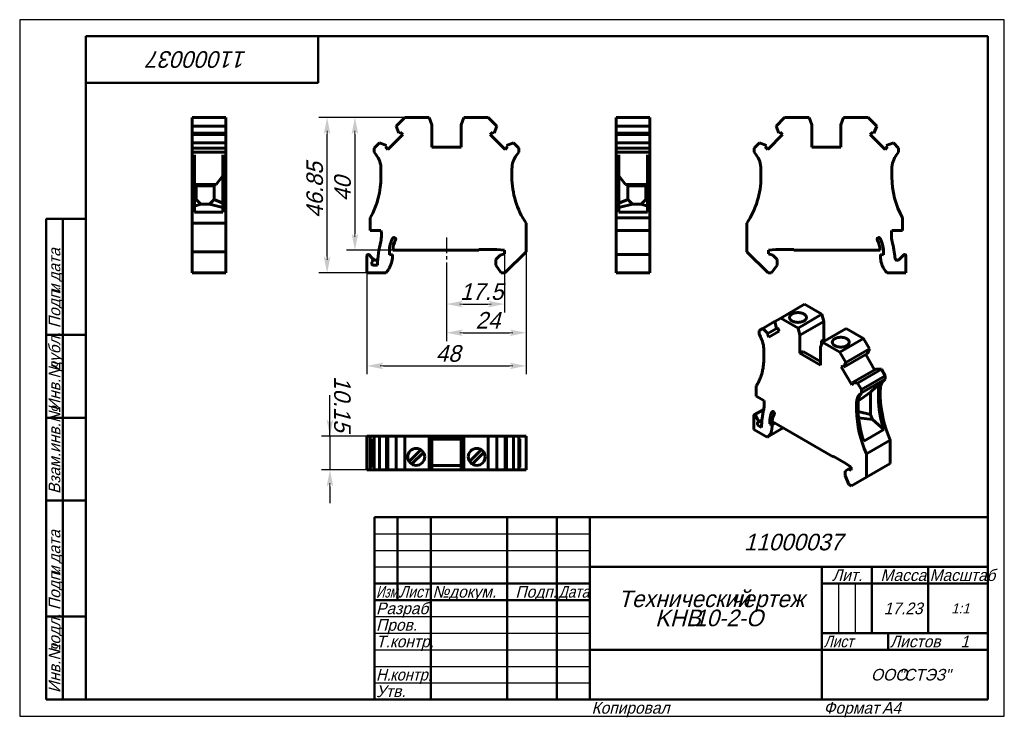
# Model space of a CAD drawing. Header units: millimetres. Extents: x 0 to 297, y 0 to 210.
import ezdxf

# ---------------------------------------------------------------- set-up
doc = ezdxf.new("R2010")
doc.units = ezdxf.units.MM
doc.linetypes.add('CENTER_per1_scale0.149016', pattern=[7.57, 4.73125, -0.94625, 0.94625, -0.94625])
doc.styles.add('TextStyle_1', font='T-FLEX Type A.TTF', dxfattribs={"oblique": 15, "height": 5})
doc.styles.add('TextStyle_2', font='T-FLEX Type A.TTF', dxfattribs={"oblique": 15, "height": 3.5})
doc.styles.add('TextStyle_3', font='T-FLEX Type A.TTF', dxfattribs={"width": 0.744064, "oblique": 15, "height": 3.5})
doc.styles.add('TextStyle_4', font='T-FLEX Type A.TTF', dxfattribs={"width": 0.883061, "oblique": 15, "height": 3.5})
doc.styles.add('TextStyle_5', font='T-FLEX Type A.TTF', dxfattribs={"width": 0.94413, "oblique": 15, "height": 3.5})
doc.styles.add('TextStyle_6', font='T-FLEX Type A.TTF', dxfattribs={"width": 0.98844, "oblique": 15, "height": 3.5})
doc.styles.add('TextStyle_7', font='T-FLEX Type A.TTF', dxfattribs={"oblique": 15, "height": 5})
doc.styles.add('TextStyle_8', font='T-FLEX Type A.TTF', dxfattribs={"oblique": 15, "height": 3})
doc.styles.add('TextStyle_9', font='T-FLEX Type A.TTF', dxfattribs={"oblique": 15, "height": 3.5})
doc.dimstyles.new('DIM_ST_1', dxfattribs={"dimtxt": 5, "dimasz": 5, "dimexe": 2.5, "dimexo": 0, "dimtad": 1, "dimrnd": 0.01, "dimdsep": 46, "dimtxsty": 'TextStyle_1', "dimblk": 'Arrow_3_C7_Status', "dimcen": 0.09, "dimclrd": 7, "dimclre": 7, "dimclrt": 7, "dimazin": 0, "dimtfac": 1, "dimtdec": 0, "dimtmove": 0, "dimatfit": 0, "dimldrblk": 'NONE', "dimfxl": 1, "dimtvp": 1, "dimtolj": 1, "dimarcsym": 0})
doc.dimstyles.new('DIM_ST_2', dxfattribs={"dimtxt": 5, "dimasz": 5, "dimexe": 2.5, "dimexo": 0, "dimtad": 1, "dimrnd": 0.01, "dimdsep": 46, "dimtxsty": 'TextStyle_1', "dimblk": 'Arrow_3_C7_Status', "dimcen": 0.09, "dimclrd": 7, "dimclre": 7, "dimclrt": 7, "dimazin": 0, "dimtfac": 1, "dimtdec": 0, "dimtmove": 0, "dimatfit": 0, "dimldrblk": 'NONE', "dimfxl": 1, "dimtvp": 1, "dimtolj": 1, "dimarcsym": 0})
doc.dimstyles.new('DIM_ST_3', dxfattribs={"dimtxt": 5, "dimasz": 5, "dimexe": 2.5, "dimexo": 0, "dimtad": 1, "dimrnd": 0.01, "dimdsep": 46, "dimtxsty": 'TextStyle_1', "dimblk": 'Arrow_3_C7_Status', "dimcen": 0.09, "dimclrd": 7, "dimclre": 7, "dimclrt": 7, "dimazin": 0, "dimtfac": 1, "dimtdec": 0, "dimtmove": 0, "dimatfit": 0, "dimldrblk": 'NONE', "dimfxl": 1, "dimtvp": 1, "dimtolj": 1, "dimarcsym": 0})

# ---------------------------------------------------------------- blocks, each defined once
blk = doc.blocks.new('Arrow_3_C7_Status')
at = {"color": 7, "linetype": 'Continuous', "lineweight": 0}
blk.add_line((-1, 0), (-0.8, 0), dxfattribs=at)
at = {"color": 7}
blk.add_solid([(-1, -0.2), (0, 0), (-0.8, 0), (-1, 0.2)], dxfattribs=at)
blk = doc.blocks.new('*D5')
at = {"color": 7, "lineweight": -2}
for p, q in [((116.13, 180.48), (90.23, 180.48)), ((92.73, 138.63), (92.73, 175.48)), ((104.73, 133.63), (90.23, 133.63))]:
    blk.add_line(p, q, dxfattribs=at)
at = {"layer": 'Defpoints', "color": 0}
for p in [(92.73, 180.48), (116.13, 180.48), (104.73, 133.63)]:
    blk.add_point(p, dxfattribs=at)
at = {"color": 7, "lineweight": -2, "xscale": 5, "yscale": 5, "zscale": 5}
for p, rotation in [((92.73, 180.48), 89.99999999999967), ((92.73, 133.63), 269.9999999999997)]:
    blk.add_blockref('Arrow_3_C7_Status', p, dxfattribs=dict(at, rotation=rotation))
blk = doc.blocks.new('_None')
blk = doc.blocks.new('*D6')
at = {"color": 7, "lineweight": -2}
for p, q in [((116.13, 180.48), (98.62, 180.48)), ((101.12, 175.48), (101.12, 145.48)), ((112.54, 140.48), (98.62, 140.48))]:
    blk.add_line(p, q, dxfattribs=at)
at = {"layer": 'Defpoints', "color": 0}
for p in [(116.13, 180.48), (101.12, 140.48), (112.54, 140.48)]:
    blk.add_point(p, dxfattribs=at)
at = {"color": 7, "lineweight": -2, "xscale": 5, "yscale": 5, "zscale": 5}
for p, rotation in [((101.12, 180.48), 90), ((101.12, 140.48), 270)]:
    blk.add_blockref('Arrow_3_C7_Status', p, dxfattribs=dict(at, rotation=rotation))
blk = doc.blocks.new('*D7')
at = {"color": 7, "lineweight": -2}
for p, q in [((128.73, 136.76), (128.73, 121.76)), ((146.23, 139.38), (146.23, 121.76)), ((133.73, 124.26), (141.23, 124.26))]:
    blk.add_line(p, q, dxfattribs=at)
at = {"layer": 'Defpoints', "color": 0}
for p in [(128.73, 136.76), (146.23, 139.38), (146.23, 124.26)]:
    blk.add_point(p, dxfattribs=at)
at = {"color": 7, "lineweight": -2, "xscale": 5, "yscale": 5, "zscale": 5, "rotation": 180}
blk.add_blockref('Arrow_3_C7_Status', (128.73, 124.26), dxfattribs=at)
at = {"color": 7, "lineweight": -2, "xscale": 5, "yscale": 5, "zscale": 5}
blk.add_blockref('Arrow_3_C7_Status', (146.23, 124.26), dxfattribs=at)
blk = doc.blocks.new('*D8')
at = {"color": 7, "lineweight": -2}
for p, q in [((152.73, 140.03), (152.73, 113.11)), ((128.73, 136.76), (128.73, 113.11)), ((133.73, 115.61), (147.73, 115.61))]:
    blk.add_line(p, q, dxfattribs=at)
at = {"layer": 'Defpoints', "color": 0}
for p in [(152.73, 140.03), (128.73, 136.76), (152.73, 115.61)]:
    blk.add_point(p, dxfattribs=at)
at = {"color": 7, "lineweight": -2, "xscale": 5, "yscale": 5, "zscale": 5, "rotation": 180}
blk.add_blockref('Arrow_3_C7_Status', (128.73, 115.61), dxfattribs=at)
at = {"color": 7, "lineweight": -2, "xscale": 5, "yscale": 5, "zscale": 5}
blk.add_blockref('Arrow_3_C7_Status', (152.73, 115.61), dxfattribs=at)
blk = doc.blocks.new('*D9')
at = {"color": 7, "lineweight": -2}
for p, q in [((152.73, 140.03), (152.73, 103.11)), ((104.73, 133.63), (104.73, 103.11)), ((109.73, 105.61), (147.73, 105.61))]:
    blk.add_line(p, q, dxfattribs=at)
at = {"layer": 'Defpoints', "color": 0}
for p in [(152.73, 140.03), (104.73, 133.63), (152.73, 105.61)]:
    blk.add_point(p, dxfattribs=at)
at = {"color": 7, "lineweight": -2, "xscale": 5, "yscale": 5, "zscale": 5}
for p, rotation in [((104.73, 105.61), 180), ((152.73, 105.61), 360)]:
    blk.add_blockref('Arrow_3_C7_Status', p, dxfattribs=dict(at, rotation=rotation))
blk = doc.blocks.new('*D10')
at = {"color": 7, "lineweight": -2}
for p, q in [((93.58, 84.42), (93.58, 96.81)), ((93.58, 89.42), (93.58, 94.42)), ((104.73, 84.42), (91.08, 84.42)), ((93.58, 84.42), (93.58, 74.27)), ((104.73, 74.27), (91.08, 74.27)), ((93.58, 69.27), (93.58, 64.27))]:
    blk.add_line(p, q, dxfattribs=at)
at = {"layer": 'Defpoints', "color": 0}
for p in [(104.73, 84.42), (93.58, 74.27), (104.73, 74.27)]:
    blk.add_point(p, dxfattribs=at)
at = {"color": 7, "lineweight": -2, "xscale": 5, "yscale": 5, "zscale": 5}
for p, rotation in [((93.58, 84.42), 270.0000000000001), ((93.58, 74.27), 90.00000000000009)]:
    blk.add_blockref('Arrow_3_C7_Status', p, dxfattribs=dict(at, rotation=rotation))
blk = doc.blocks.new('_FR1Страница_1')
at = {"color": 7, "linetype": 'Continuous', "lineweight": 25}
for p, q in [((0, 210), (0, 0)), ((297, 210), (0, 210)), ((297, 0), (297, 210)), ((107, 55), (172, 55)), ((107, 50), (172, 50)), ((107, 45), (172, 45)), ((247, 40), (247, 25)), ((252, 40), (252, 25)), ((107, 30), (172, 30)), ((107, 25), (172, 25)), ((107, 20), (172, 20)), ((242, 20), (292, 20)), ((262, 20), (262, 20)), ((107, 15), (172, 15)), ((107, 10), (172, 10)), ((0, 0), (297, 0))]:
    blk.add_line(p, q, dxfattribs=at)
at = {"color": 7, "linetype": 'Continuous', "lineweight": 50}
for p, q in [((20, 5), (20, 205)), ((20, 205), (292, 205)), ((90, 191), (90, 205)), ((292, 205), (292, 5)), ((20, 191), (90, 191)), ((8, 5), (8, 150)), ((8, 150), (20, 150)), ((13, 150), (13, 5)), ((8, 115), (20, 115)), ((8, 90), (20, 90)), ((20, 65), (8, 65)), ((107, 5), (107, 60)), ((107, 60), (292, 60)), ((114, 60), (114, 35)), ((124, 60), (124, 5)), ((147, 60), (147, 5)), ((162, 60), (162, 5)), ((172, 60), (172, 5)), ((172, 45), (292, 45)), ((242, 45), (242, 5)), ((257, 45), (257, 25)), ((274, 45), (274, 25)), ((107, 40), (172, 40)), ((242, 40), (292, 40)), ((107, 35), (172, 35)), ((8, 30), (20, 30)), ((242, 25), (292, 25)), ((262, 25), (262, 20)), ((172, 20), (292, 20)), ((20, 5), (8, 5)), ((292, 5), (20, 5))]:
    blk.add_line(p, q, dxfattribs=at)
at = {"color": 7, "oblique": 15}
for s, height, rotation, style, p in [('11000037', 5, 180, 'TextStyle_7', (68.52, 200.5)), ('дата', 3.5, 90, 'TextStyle_2', (12.25, 131.01)), ('Подп.', 3.5, 90, 'TextStyle_2', (12.25, 117)), ('и', 3.5, 90, 'TextStyle_2', (12.25, 127.51)), ('дубл.', 3.5, 90, 'TextStyle_2', (12.25, 104.01)), ('Инв.№', 3.5, 90, 'TextStyle_2', (12.25, 92)), ('Взам.инв.№', 3.5, 90, 'TextStyle_2', (12.25, 67)), ('дата', 3.5, 90, 'TextStyle_2', (12.25, 46.01)), ('Подп.', 3.5, 90, 'TextStyle_2', (12.25, 32)), ('и', 3.5, 90, 'TextStyle_2', (12.25, 42.51)), ('подл.', 3.5, 90, 'TextStyle_2', (12.25, 19.01)), ('Инв.№', 3.5, 90, 'TextStyle_2', (12.25, 7))]:
    blk.add_text(s, height=height, rotation=rotation, dxfattribs=dict(at, style=style)).set_placement(p)
for s, height, style, p in [('11000037', 5, 'TextStyle_7', (218.48, 50)), ('Лит.', 3.5, 'TextStyle_2', (245.03, 40.76)), ('Масса', 3.5, 'TextStyle_2', (259.65, 40.76)), ('№', 3.5, 'TextStyle_2', (124.5, 35.75)), ('Подп.', 3.5, 'TextStyle_2', (149.53, 35.75)), ('докум.', 3.5, 'TextStyle_2', (129.5, 35.75)), ('Технический', 5, 'TextStyle_7', (180.55, 32.88)), ('чертеж', 5, 'TextStyle_7', (214.51, 32.88)), ('Разраб.', 3.5, 'TextStyle_2', (107.5, 30.75)), ('17.23', 3.5, 'TextStyle_2', (260.65, 30.75)), ('1:1', 3, 'TextStyle_8', (280.99, 31)), ('KHB', 5, 'TextStyle_7', (191.68, 27.12)), ('10-2-О', 5, 'TextStyle_7', (203.47, 27.12)), ('Пров.', 3.5, 'TextStyle_2', (107.5, 25.75)), ('Т.контр.', 3.5, 'TextStyle_2', (107.5, 20.75)), ('Листов', 3.5, 'TextStyle_2', (262.5, 20.75)), ('1', 3.5, 'TextStyle_9', (283.78, 20.75)), ('ООО', 3.5, 'TextStyle_2', (256.78, 10.75)), ('"СТЭЗ"', 3.5, 'TextStyle_2', (265.03, 10.75)), ('Утв.', 3.5, 'TextStyle_2', (107.5, 5.75)), ('Копировал', 3.5, 'TextStyle_2', (172.5, 0.75)), ('Формат', 3.5, 'TextStyle_2', (242.5, 0.75)), ('A4', 3.5, 'TextStyle_2', (260.12, 0.75))]:
    blk.add_text(s, height=height, dxfattribs=dict(at, style=style)).set_placement(p)
for s, style, width, p in [('Масштаб', 'TextStyle_6', 0.98844, (274.5, 40.76)), ('Изм.', 'TextStyle_3', 0.744064, (107.5, 35.75)), ('Лист', 'TextStyle_4', 0.883061, (114.5, 35.75)), ('Дата', 'TextStyle_4', 0.883061, (162.5, 35.75)), ('Лист', 'TextStyle_4', 0.883061, (242.5, 20.75)), ('Н.', 'TextStyle_5', 0.94413, (107.5, 10.75)), ('контр.', 'TextStyle_5', 0.94413, (111.75, 10.75))]:
    blk.add_text(s, height=3.5, dxfattribs=dict(at, style=style, width=width)).set_placement(p)
blk = doc.blocks.new('Страница_1')
at = {"color": 7, "linetype": 'Continuous', "lineweight": 60}
for p, q in [((52.013, 177.902), (52.013, 180.476)), ((62.163, 180.476), (52.013, 180.476)), ((62.163, 177.902), (62.163, 180.476)), ((113.558, 177.902), (116.132, 180.476)), ((116.132, 180.476), (123.532, 180.476)), ((123.532, 180.476), (124.332, 178.278)), ((124.332, 178.278), (124.332, 171.576)), ((133.132, 178.278), (133.932, 180.476)), ((133.132, 171.576), (133.132, 178.278)), ((133.932, 180.476), (141.332, 180.476)), ((143.906, 177.902), (141.332, 180.476)), ((179.887, 180.476), (190.037, 180.476)), ((179.887, 180.476), (179.887, 177.902)), ((190.037, 177.902), (190.037, 180.476)), ((228.159, 177.902), (230.733, 180.476)), ((230.733, 180.476), (238.133, 180.476)), ((238.133, 180.476), (238.933, 178.278)), ((238.933, 178.278), (238.933, 171.576)), ((247.733, 178.278), (248.533, 180.476)), ((247.733, 171.576), (247.733, 178.278)), ((248.533, 180.476), (255.933, 180.476)), ((255.933, 180.476), (258.507, 177.902)), ((52.013, 177.902), (52.013, 175.759)), ((62.163, 177.902), (52.013, 177.902)), ((62.163, 175.759), (52.013, 175.759)), ((52.013, 175.757), (52.013, 175.376)), ((52.013, 175.376), (52.013, 172.87)), ((52.013, 175.376), (62.163, 175.376)), ((62.163, 175.759), (62.163, 177.902)), ((62.163, 175.376), (62.163, 175.757)), ((62.163, 172.87), (62.163, 175.376)), ((115.522, 175.376), (111.05, 170.903)), ((113.558, 177.902), (114.392, 175.759)), ((114.392, 175.759), (114.766, 176.132)), ((114.766, 176.132), (115.522, 175.376)), ((142.698, 176.132), (141.942, 175.376)), ((141.942, 175.376), (146.414, 170.903)), ((143.072, 175.759), (142.698, 176.132)), ((143.906, 177.902), (143.072, 175.759)), ((179.887, 177.902), (179.887, 175.759)), ((179.887, 177.902), (190.037, 177.902)), ((179.887, 175.759), (190.037, 175.759)), ((179.887, 175.757), (179.887, 175.376)), ((179.887, 175.376), (179.887, 172.87)), ((190.037, 175.376), (179.887, 175.376)), ((190.037, 177.902), (190.037, 175.759)), ((190.037, 175.757), (190.037, 175.376)), ((190.037, 175.376), (190.037, 172.87)), ((225.651, 170.903), (230.123, 175.376)), ((228.994, 175.759), (228.159, 177.902)), ((229.367, 176.132), (228.994, 175.759)), ((230.123, 175.376), (229.367, 176.132)), ((257.3, 176.132), (256.543, 175.376)), ((256.543, 175.376), (261.016, 170.903)), ((257.673, 175.759), (257.3, 176.132)), ((258.507, 177.902), (257.673, 175.759)), ((52.013, 172.868), (52.013, 171.276)), ((62.163, 172.868), (52.013, 172.868)), ((62.163, 171.276), (62.163, 172.868)), ((108.524, 172.868), (106.932, 171.276)), ((110.666, 172.033), (108.524, 172.868)), ((146.798, 172.033), (148.94, 172.868)), ((148.94, 172.868), (150.532, 171.276)), ((179.887, 172.868), (190.037, 172.868)), ((179.887, 172.868), (179.887, 171.276)), ((190.037, 172.868), (190.037, 171.276)), ((221.533, 171.276), (223.125, 172.868)), ((223.125, 172.868), (225.268, 172.033)), ((261.399, 172.033), (263.542, 172.868)), ((263.542, 172.868), (265.133, 171.276)), ((52.013, 171.276), (52.013, 170.052)), ((62.163, 171.276), (52.013, 171.276)), ((52.013, 170.052), (52.013, 169.265)), ((62.163, 170.052), (52.013, 170.052)), ((62.163, 170.052), (62.163, 171.276)), ((62.163, 169.265), (62.163, 170.052)), ((106.932, 171.276), (106.932, 170.052)), ((106.932, 170.052), (107.536, 169.265)), ((110.293, 171.66), (110.666, 172.033)), ((111.05, 170.903), (110.293, 171.66)), ((124.332, 171.576), (133.132, 171.576)), ((146.414, 170.903), (147.171, 171.66)), ((147.171, 171.66), (146.798, 172.033)), ((150.532, 170.052), (149.928, 169.265)), ((150.532, 171.276), (150.532, 170.052)), ((179.887, 171.276), (190.037, 171.276)), ((179.887, 171.276), (179.887, 170.052)), ((179.887, 170.052), (190.037, 170.052)), ((179.887, 169.265), (179.887, 170.052)), ((190.037, 171.276), (190.037, 170.052)), ((190.037, 170.052), (190.037, 169.265)), ((221.533, 170.052), (221.533, 171.276)), ((222.137, 169.265), (221.533, 170.052)), ((225.268, 172.033), (224.894, 171.66)), ((224.894, 171.66), (225.651, 170.903)), ((238.933, 171.576), (247.733, 171.576)), ((261.016, 170.903), (261.772, 171.66)), ((261.772, 171.66), (261.399, 172.033)), ((264.529, 169.265), (265.133, 170.052)), ((265.133, 171.276), (265.133, 170.052)), ((52.013, 169.265), (52.013, 165.004)), ((52.713, 169.265), (52.713, 165.004)), ((61.313, 169.265), (61.313, 165.004)), ((62.163, 169.265), (62.163, 165.004)), ((179.887, 169.265), (179.887, 165.004)), ((180.737, 169.265), (180.737, 165.004)), ((189.337, 165.004), (189.337, 169.265)), ((190.037, 165.004), (190.037, 169.265)), ((52.013, 162.576), (52.013, 165.004)), ((52.713, 165.004), (52.713, 162.576)), ((61.313, 162.576), (61.313, 165.004)), ((62.163, 162.576), (62.163, 165.004)), ((108.982, 162.576), (108.982, 165.004)), ((148.482, 162.576), (148.482, 165.004)), ((179.887, 165.004), (179.887, 162.576)), ((180.737, 162.576), (180.737, 165.004)), ((189.337, 165.004), (189.337, 162.576)), ((190.037, 162.576), (190.037, 165.004)), ((223.583, 162.576), (223.583, 165.004)), ((263.083, 165.004), (263.083, 162.576)), ((52.013, 162.576), (52.013, 148.632)), ((52.713, 162.576), (52.713, 151.976)), ((52.713, 160.602), (52.951, 160.292)), ((61.313, 162.948), (59.276, 160.292)), ((61.313, 162.576), (61.313, 151.976)), ((62.163, 162.576), (62.163, 148.632)), ((179.887, 162.576), (179.887, 150.25)), ((180.737, 162.948), (182.775, 160.292)), ((180.737, 162.576), (180.737, 151.976)), ((189.337, 160.602), (189.1, 160.292)), ((189.337, 162.576), (189.337, 151.976)), ((190.037, 162.576), (190.037, 150.25)), ((52.951, 160.292), (59.276, 160.292)), ((53.213, 160.279), (52.951, 160.292)), ((53.213, 160.279), (53.213, 155.776)), ((58.613, 160.258), (53.213, 160.258)), ((53.213, 159.876), (58.613, 159.876)), ((58.613, 160.258), (59.276, 160.292)), ((58.613, 159.876), (58.613, 160.258)), ((58.613, 159.876), (58.613, 155.776)), ((183.437, 160.258), (182.775, 160.292)), ((189.1, 160.292), (182.775, 160.292)), ((188.837, 160.258), (183.437, 160.258)), ((183.437, 160.258), (183.437, 159.876)), ((188.837, 159.876), (183.437, 159.876)), ((183.437, 159.876), (183.437, 155.776)), ((188.837, 160.279), (189.1, 160.292)), ((188.837, 160.279), (188.837, 155.776)), ((53.213, 155.776), (52.713, 155.659)), ((54.613, 154.376), (53.213, 155.776)), ((57.213, 154.376), (58.613, 155.776)), ((61.313, 154.658), (58.613, 155.776)), ((180.737, 154.658), (183.437, 155.776)), ((184.837, 154.376), (183.437, 155.776)), ((187.437, 154.376), (188.837, 155.776)), ((188.837, 155.776), (189.337, 155.659)), ((54.613, 154.376), (52.713, 153.818)), ((61.313, 151.976), (52.713, 151.976)), ((57.213, 154.376), (54.613, 154.376)), ((61.313, 153.347), (57.213, 154.376)), ((180.737, 153.347), (184.837, 154.376)), ((189.337, 151.976), (180.737, 151.976)), ((184.837, 154.376), (187.437, 154.376)), ((187.437, 154.376), (189.337, 153.818)), ((62.163, 148.632), (52.013, 148.632)), ((52.013, 148.632), (52.013, 140.026)), ((62.163, 140.026), (62.163, 148.632)), ((105.732, 150.25), (105.732, 146.476)), ((152.732, 148.632), (152.732, 140.026)), ((179.887, 150.25), (179.887, 146.476)), ((190.037, 150.25), (179.887, 150.25)), ((190.037, 150.25), (190.037, 146.476)), ((219.333, 140.026), (219.333, 148.632)), ((266.333, 150.25), (266.333, 146.476)), ((105.732, 146.476), (108.975, 146.476)), ((179.887, 144.951), (179.887, 146.476)), ((179.887, 146.476), (190.037, 146.476)), ((190.037, 144.951), (190.037, 146.476)), ((266.333, 146.476), (263.09, 146.476)), ((179.887, 143.118), (179.887, 144.951)), ((179.887, 143.118), (179.887, 139.185)), ((190.037, 143.118), (190.037, 144.951)), ((190.037, 143.118), (190.037, 139.185)), ((52.013, 140.026), (52.013, 133.626)), ((62.163, 140.026), (52.013, 140.026)), ((62.163, 133.626), (62.163, 140.026)), ((111.532, 139.097), (111.532, 140.176)), ((138.532, 140.476), (112.538, 140.476)), ((143.946, 140.676), (138.532, 140.676)), ((138.532, 140.476), (138.532, 140.676)), ((146.232, 140.476), (143.946, 140.676)), ((146.232, 139.376), (146.232, 140.476)), ((152.732, 140.026), (146.332, 133.626)), ((225.733, 133.626), (219.333, 140.026)), ((228.119, 140.676), (225.833, 140.476)), ((225.833, 140.476), (225.833, 139.376)), ((233.533, 140.676), (228.119, 140.676)), ((233.533, 140.476), (233.533, 140.676)), ((259.527, 140.476), (233.533, 140.476)), ((260.533, 139.097), (260.533, 140.176)), ((104.732, 138.783), (104.732, 133.626)), ((106.268, 138.212), (105.415, 139.066)), ((106.232, 136.476), (106.232, 136.905)), ((106.268, 138.212), (106.784, 137.696)), ((112.432, 139.176), (111.532, 139.097)), ((112.432, 138.619), (112.432, 139.176)), ((144.934, 139.028), (143.582, 137.676)), ((143.582, 136.026), (143.582, 137.676)), ((144.934, 139.028), (146.232, 139.376)), ((190.037, 139.183), (179.887, 139.183)), ((179.887, 139.183), (179.887, 138.783)), ((179.887, 138.783), (179.887, 133.626)), ((190.037, 139.183), (190.037, 138.783)), ((190.037, 138.783), (190.037, 133.626)), ((225.833, 139.376), (227.131, 139.028)), ((227.131, 139.028), (228.483, 137.676)), ((228.483, 137.676), (228.483, 136.026)), ((259.633, 139.176), (260.533, 139.097)), ((259.633, 138.619), (259.633, 139.176)), ((265.281, 137.696), (266.65, 139.066)), ((267.333, 138.783), (267.333, 133.626)), ((107.94, 135.976), (106.732, 135.976)), ((145.263, 133.626), (143.582, 136.026)), ((228.483, 136.026), (226.803, 133.626)), ((62.163, 133.626), (52.013, 133.626)), ((104.732, 133.626), (110.398, 133.626)), ((146.332, 133.626), (145.263, 133.626)), ((179.887, 133.626), (190.037, 133.626)), ((226.803, 133.626), (225.733, 133.626)), ((267.333, 133.626), (261.667, 133.626)), ((236.728, 124.187), (229.551, 120.044)), ((241.96, 121.166), (236.728, 124.187)), ((227.729, 118.992), (224.171, 116.938)), ((227.731, 118.993), (229.551, 120.044)), ((227.731, 118.993), (228.321, 116.903)), ((229.551, 120.044), (234.783, 117.023)), ((241.96, 121.166), (234.783, 117.023)), ((242.526, 119.045), (235.349, 114.901)), ((242.526, 119.045), (241.96, 121.166)), ((242.526, 113.573), (242.526, 119.045)), ((224.171, 116.938), (223.045, 116.288)), ((223.045, 116.288), (223.045, 115.288)), ((225.686, 115.382), (224.171, 116.938)), ((228.319, 116.902), (225.686, 115.382)), ((229.12, 116.129), (225.957, 114.303)), ((228.321, 116.903), (228.585, 117.055)), ((228.585, 117.055), (229.12, 116.129)), ((234.783, 117.023), (235.349, 114.901)), ((249.314, 116.921), (242.137, 112.777)), ((254.547, 113.9), (249.314, 116.921)), ((223.045, 115.288), (223.472, 114.399)), ((225.422, 115.229), (225.686, 115.382)), ((225.957, 114.303), (225.422, 115.229)), ((235.349, 114.901), (235.349, 109.429)), ((241.854, 113.185), (242.526, 113.573)), ((241.854, 113.185), (242.349, 112.899)), ((241.854, 112.043), (241.854, 113.185)), ((243.021, 113.287), (242.526, 113.573)), ((254.547, 113.9), (247.37, 109.756)), ((256.367, 110.747), (254.547, 113.9)), ((224.495, 108.347), (224.495, 110.33)), ((235.349, 109.429), (236.304, 109.98)), ((241.572, 106.939), (236.304, 109.98)), ((241.572, 111.309), (242.137, 112.777)), ((241.572, 105.837), (241.572, 111.309)), ((242.137, 112.777), (247.37, 109.756)), ((256.367, 110.747), (249.19, 106.603)), ((255.777, 109.338), (256.367, 110.747)), ((235.349, 109.429), (241.572, 105.837)), ((249.19, 106.603), (247.37, 109.756)), ((255.777, 109.338), (248.6, 105.194)), ((257.877, 104.466), (255.242, 109.029)), ((248.336, 105.652), (247.801, 105.343)), ((247.801, 105.343), (250.964, 99.865)), ((248.6, 105.194), (248.336, 105.652)), ((249.19, 106.603), (248.6, 105.194)), ((258.412, 104.775), (251.235, 100.631)), ((259.927, 104.581), (252.75, 100.438)), ((259.927, 104.581), (258.412, 104.775)), ((261.052, 102.632), (259.927, 104.581)), ((261.052, 102.632), (253.875, 98.488)), ((261.052, 101.632), (253.875, 97.489)), ((260.625, 101.236), (261.052, 101.632)), ((261.052, 101.632), (261.052, 102.632)), ((222.197, 99.61), (222.197, 96.529)), ((250.964, 99.865), (251.499, 100.174)), ((251.499, 100.174), (251.235, 100.631)), ((251.235, 100.631), (252.75, 100.438)), ((252.75, 100.438), (253.875, 98.488)), ((253.875, 98.488), (253.875, 97.489)), ((260.024, 100.889), (256.598, 97.71)), ((259.603, 96.365), (259.603, 98.348)), ((222.197, 96.529), (224.49, 95.205)), ((252.951, 95.1), (253.716, 95.542)), ((253.875, 97.489), (253.448, 97.093)), ((256.598, 97.71), (253.716, 95.542)), ((256.598, 97.71), (256.598, 90.941)), ((259.002, 96.018), (259.002, 98.001)), ((224.441, 92.495), (221.573, 90.839)), ((252.426, 92.222), (252.426, 94.204)), ((252.921, 94.49), (252.921, 92.507)), ((221.49, 90.656), (221.49, 86.445)), ((222.576, 89.562), (221.973, 90.608)), ((222.576, 88.523), (223.89, 89.282)), ((256.598, 90.941), (252.931, 91.818)), ((257.253, 89.492), (253.048, 89.99)), ((257.253, 89.492), (256.598, 90.941)), ((257.253, 89.492), (260.669, 86.401)), ((221.49, 86.445), (225.496, 84.132)), ((222.55, 88.159), (222.55, 88.51)), ((223.758, 87.054), (222.904, 87.547)), ((230.34, 86.928), (225.496, 84.132)), ((226.298, 88.136), (226.298, 89.017)), ((226.298, 88.136), (227.273, 88.699)), ((226.934, 87.833), (226.298, 88.136)), ((227.854, 88.364), (226.934, 87.833)), ((226.934, 87.379), (226.934, 87.833)), ((245.39, 78.239), (227.01, 88.851)), ((260.669, 86.401), (254.588, 82.89)), ((105.415, 84.421), (104.732, 84.421)), ((104.732, 74.271), (104.732, 84.421)), ((105.73, 84.421), (105.415, 84.421)), ((106.93, 84.421), (105.732, 84.421)), ((105.732, 74.271), (105.732, 84.421)), ((106.932, 83.571), (106.624, 83.571)), ((106.624, 74.971), (106.624, 83.571)), ((108.524, 84.421), (106.932, 84.421)), ((106.932, 84.421), (106.932, 74.271)), ((108.524, 84.421), (108.524, 74.271)), ((110.666, 84.421), (108.524, 84.421)), ((110.666, 84.421), (110.666, 74.271)), ((111.05, 84.421), (110.668, 84.421)), ((113.556, 84.421), (111.05, 84.421)), ((111.05, 74.271), (111.05, 84.421)), ((116.132, 84.421), (113.558, 84.421)), ((113.558, 84.421), (113.558, 74.271)), ((123.532, 84.421), (116.132, 84.421)), ((116.132, 84.421), (116.132, 74.271)), ((124.332, 84.421), (123.532, 84.421)), ((123.532, 84.421), (123.532, 74.271)), ((133.132, 84.421), (124.332, 84.421)), ((124.332, 84.421), (124.332, 74.271)), ((124.332, 83.471), (133.132, 83.471)), ((133.932, 84.421), (133.132, 84.421)), ((133.132, 84.421), (133.132, 74.271)), ((133.932, 84.421), (133.932, 74.271)), ((141.332, 84.421), (133.932, 84.421)), ((143.906, 84.421), (141.332, 84.421)), ((141.332, 84.421), (141.332, 74.271)), ((143.906, 84.421), (143.906, 74.271)), ((146.414, 84.421), (143.908, 84.421)), ((146.414, 74.271), (146.414, 84.421)), ((146.796, 84.421), (146.414, 84.421)), ((146.798, 84.421), (146.798, 74.271)), ((148.94, 84.421), (146.798, 84.421)), ((148.94, 84.421), (148.94, 74.271)), ((150.532, 84.421), (148.94, 84.421)), ((150.532, 84.421), (150.532, 74.271)), ((150.532, 83.571), (150.84, 83.571)), ((150.534, 84.421), (152.732, 84.421)), ((150.84, 83.571), (150.84, 74.971)), ((152.732, 84.421), (152.732, 74.271)), ((262.608, 83.245), (255.431, 79.101)), ((262.608, 76.218), (262.608, 83.245)), ((117.457, 76.8), (120.979, 80.321)), ((139.229, 80.321), (135.707, 76.8)), ((121.757, 79.543), (118.235, 76.022)), ((140.007, 79.543), (136.485, 76.022)), ((245.39, 78.239), (245.39, 78.402)), ((249.218, 76.192), (245.39, 78.402)), ((245.39, 78.239), (245.531, 78.321)), ((255.431, 79.101), (255.431, 72.075)), ((105.415, 74.271), (104.732, 74.271)), ((105.73, 74.271), (105.415, 74.271)), ((106.93, 74.271), (105.732, 74.271)), ((106.932, 74.971), (106.624, 74.971)), ((108.524, 74.271), (106.932, 74.271)), ((110.666, 74.271), (108.524, 74.271)), ((111.05, 74.271), (110.668, 74.271)), ((113.556, 74.271), (111.05, 74.271)), ((113.558, 74.271), (116.132, 74.271)), ((116.132, 74.271), (123.532, 74.271)), ((123.532, 74.271), (124.332, 74.271)), ((133.132, 75.621), (124.332, 75.621)), ((124.332, 74.271), (133.132, 74.271)), ((133.132, 74.271), (133.932, 74.271)), ((133.932, 74.271), (141.332, 74.271)), ((143.906, 74.271), (141.332, 74.271)), ((143.908, 74.271), (146.414, 74.271)), ((146.414, 74.271), (146.796, 74.271)), ((146.798, 74.271), (148.94, 74.271)), ((148.94, 74.271), (150.532, 74.271)), ((150.532, 74.971), (150.84, 74.971)), ((150.534, 74.271), (152.732, 74.271)), ((249.917, 74.443), (248.961, 73.891)), ((250.835, 75.096), (249.218, 76.192)), ((250.835, 74.973), (249.917, 74.443)), ((249.917, 74.443), (250.835, 74.197)), ((250.835, 74.197), (250.835, 75.096)), ((262.608, 76.218), (255.431, 72.075)), ((248.961, 72.544), (248.961, 73.891)), ((250.149, 69.898), (248.961, 72.544)), ((255.431, 72.075), (250.905, 69.462)), ((250.905, 69.462), (250.149, 69.898))]:
    blk.add_line(p, q, dxfattribs=at)
at = {"color": 7, "linetype": 'CENTER_per1_scale0.149016', "lineweight": 25}
blk.add_line((128.732, 144.335), (128.732, 136.765), dxfattribs=at)
at = {"color": 7, "lineweight": 60, "flags": 128}
for points in [[(236.569, 119.176), (236.478, 119.126), (236.383, 119.079), (236.285, 119.035), (236.182, 118.993), (236.077, 118.954), (235.968, 118.919), (235.856, 118.886), (235.742, 118.857), (235.625, 118.831), (235.506, 118.808), (235.385, 118.789), (235.263, 118.773), (235.14, 118.761), (235.016, 118.752), (234.891, 118.747), (234.766, 118.745), (234.641, 118.747), (234.516, 118.752), (234.392, 118.761), (234.268, 118.773), (234.146, 118.789), (234.025, 118.808), (233.907, 118.831), (233.79, 118.857), (233.675, 118.886), (233.564, 118.919), (233.455, 118.954), (233.349, 118.993), (233.247, 119.035), (233.148, 119.079), (233.053, 119.126), (232.963, 119.176), (232.876, 119.228), (232.794, 119.283), (232.717, 119.34), (232.645, 119.399), (232.578, 119.46), (232.517, 119.523), (232.46, 119.588), (232.41, 119.654), (232.365, 119.721), (232.325, 119.79), (232.292, 119.859), (232.265, 119.93), (232.243, 120.001), (232.228, 120.073), (232.219, 120.145), (232.216, 120.217), (232.219, 120.289), (232.228, 120.361), (232.243, 120.433), (232.265, 120.504), (232.292, 120.575), (232.325, 120.645), (232.365, 120.713), (232.41, 120.781), (232.46, 120.847), (232.517, 120.911), (232.578, 120.974), (232.645, 121.035), (232.717, 121.094), (232.794, 121.151), (232.876, 121.206), (232.963, 121.258)], [(232.963, 121.258), (233.053, 121.308), (233.148, 121.355), (233.247, 121.4), (233.349, 121.441), (233.455, 121.48), (233.564, 121.516), (233.675, 121.548), (233.79, 121.577), (233.907, 121.603), (234.025, 121.626), (234.146, 121.645), (234.268, 121.661), (234.392, 121.673), (234.516, 121.682), (234.641, 121.688), (234.766, 121.689), (234.891, 121.688), (235.016, 121.682), (235.14, 121.673), (235.263, 121.661), (235.385, 121.645), (235.506, 121.626), (235.625, 121.603), (235.742, 121.577), (235.856, 121.548), (235.968, 121.516), (236.077, 121.48), (236.182, 121.441), (236.285, 121.4), (236.383, 121.355), (236.478, 121.308), (236.569, 121.258), (236.655, 121.206), (236.737, 121.151), (236.814, 121.094), (236.886, 121.035), (236.953, 120.974), (237.015, 120.911), (237.071, 120.847), (237.122, 120.781), (237.167, 120.713), (237.206, 120.645), (237.239, 120.575), (237.267, 120.504), (237.288, 120.433), (237.303, 120.361), (237.313, 120.289), (237.316, 120.217), (237.313, 120.145), (237.303, 120.073), (237.288, 120.001), (237.267, 119.93), (237.239, 119.859), (237.206, 119.79), (237.167, 119.721), (237.122, 119.654), (237.071, 119.588), (237.015, 119.523), (236.953, 119.46), (236.886, 119.399), (236.814, 119.34), (236.737, 119.283), (236.655, 119.228), (236.569, 119.176)], [(245.867, 113.808), (245.781, 113.755), (245.699, 113.701), (245.622, 113.644), (245.55, 113.585), (245.483, 113.524), (245.421, 113.461), (245.365, 113.396), (245.314, 113.33), (245.269, 113.263), (245.23, 113.194), (245.197, 113.124), (245.169, 113.054), (245.148, 112.983), (245.133, 112.911), (245.123, 112.839), (245.12, 112.767), (245.123, 112.694), (245.133, 112.622), (245.148, 112.551), (245.169, 112.479), (245.197, 112.409), (245.23, 112.339), (245.269, 112.271), (245.314, 112.203), (245.365, 112.137), (245.421, 112.073), (245.483, 112.01), (245.55, 111.949), (245.622, 111.89), (245.699, 111.833), (245.781, 111.778), (245.867, 111.726), (245.958, 111.676), (246.053, 111.629), (246.151, 111.584), (246.254, 111.543), (246.359, 111.504), (246.468, 111.468), (246.58, 111.436), (246.695, 111.406), (246.811, 111.38), (246.93, 111.358), (247.051, 111.339), (247.173, 111.323), (247.296, 111.31), (247.42, 111.302), (247.545, 111.296), (247.67, 111.294), (247.795, 111.296), (247.92, 111.302), (248.045, 111.31), (248.168, 111.323), (248.29, 111.339), (248.411, 111.358), (248.529, 111.38), (248.646, 111.406), (248.761, 111.436), (248.872, 111.468), (248.981, 111.504), (249.087, 111.543), (249.189, 111.584), (249.288, 111.629), (249.383, 111.676), (249.473, 111.726)], [(249.473, 111.726), (249.56, 111.778), (249.642, 111.833), (249.719, 111.89), (249.791, 111.949), (249.858, 112.01), (249.919, 112.073), (249.976, 112.137), (250.026, 112.203), (250.071, 112.271), (250.111, 112.339), (250.144, 112.409), (250.171, 112.479), (250.193, 112.551), (250.208, 112.622), (250.217, 112.694), (250.22, 112.767), (250.217, 112.839), (250.208, 112.911), (250.193, 112.983), (250.171, 113.054), (250.144, 113.124), (250.111, 113.194), (250.071, 113.263), (250.026, 113.33), (249.976, 113.396), (249.919, 113.461), (249.858, 113.524), (249.791, 113.585), (249.719, 113.644), (249.642, 113.701), (249.56, 113.755), (249.473, 113.808), (249.383, 113.858), (249.288, 113.905), (249.189, 113.949), (249.087, 113.991), (248.981, 114.029), (248.872, 114.065), (248.761, 114.098), (248.646, 114.127), (248.529, 114.153), (248.411, 114.176), (248.29, 114.195), (248.168, 114.211), (248.045, 114.223), (247.92, 114.232), (247.795, 114.237), (247.67, 114.239), (247.545, 114.237), (247.42, 114.232), (247.296, 114.223), (247.173, 114.211), (247.051, 114.195), (246.93, 114.176), (246.811, 114.153), (246.695, 114.127), (246.58, 114.098), (246.468, 114.065), (246.359, 114.029), (246.254, 113.991), (246.151, 113.949), (246.053, 113.905), (245.958, 113.858), (245.867, 113.808)], [(224.495, 108.347), (224.493, 108.019), (224.486, 107.693), (224.474, 107.37), (224.458, 107.049), (224.437, 106.732), (224.412, 106.424), (224.383, 106.118), (224.349, 105.816), (224.311, 105.517), (224.268, 105.215), (224.219, 104.917), (224.167, 104.622), (224.11, 104.331), (224.048, 104.044), (223.982, 103.76), (223.911, 103.48), (223.836, 103.205), (223.756, 102.934), (223.672, 102.667), (223.584, 102.404), (223.491, 102.146), (223.396, 101.896), (223.296, 101.65), (223.192, 101.409), (223.085, 101.172), (222.97, 100.935), (222.852, 100.702), (222.729, 100.474), (222.602, 100.251), (222.471, 100.032), (222.336, 99.819), (222.197, 99.61)], [(260.625, 101.236), (260.535, 101.148), (260.449, 101.055), (260.366, 100.956), (260.288, 100.853), (260.213, 100.744), (260.142, 100.631), (260.079, 100.519), (260.02, 100.404), (259.965, 100.284), (259.913, 100.161), (259.865, 100.033), (259.819, 99.894), (259.777, 99.75), (259.74, 99.603), (259.706, 99.452), (259.678, 99.297), (259.654, 99.138), (259.636, 98.986), (259.621, 98.83), (259.611, 98.672), (259.605, 98.511), (259.603, 98.348)], [(260.024, 100.889), (259.934, 100.801), (259.848, 100.708), (259.765, 100.609), (259.686, 100.506), (259.612, 100.397), (259.541, 100.284), (259.478, 100.172), (259.419, 100.057), (259.364, 99.937), (259.312, 99.814), (259.264, 99.686), (259.218, 99.547), (259.176, 99.403), (259.138, 99.256), (259.105, 99.105), (259.077, 98.95), (259.053, 98.791), (259.035, 98.639), (259.02, 98.483), (259.01, 98.325), (259.004, 98.164), (259.002, 98.001)], [(253.448, 97.093), (253.358, 97.005), (253.272, 96.911), (253.189, 96.813), (253.11, 96.709), (253.036, 96.601), (252.965, 96.487), (252.902, 96.376), (252.843, 96.26), (252.788, 96.14), (252.736, 96.017), (252.688, 95.889), (252.642, 95.75), (252.6, 95.607), (252.562, 95.459), (252.529, 95.308), (252.501, 95.153), (252.477, 94.994), (252.458, 94.842), (252.444, 94.686), (252.434, 94.528), (252.428, 94.367), (252.426, 94.204)], [(253.943, 97.378), (253.853, 97.29), (253.767, 97.197), (253.684, 97.099), (253.605, 96.995), (253.531, 96.886), (253.46, 96.773), (253.397, 96.661), (253.338, 96.546), (253.283, 96.426), (253.231, 96.303), (253.183, 96.175), (253.137, 96.036), (253.095, 95.892), (253.057, 95.745), (253.024, 95.594), (252.996, 95.439), (252.972, 95.28), (252.953, 95.128), (252.939, 94.972), (252.929, 94.814), (252.923, 94.653), (252.921, 94.49)], [(221.973, 90.608), (221.952, 90.641), (221.93, 90.673), (221.906, 90.703), (221.881, 90.732), (221.855, 90.757), (221.828, 90.781), (221.8, 90.801), (221.773, 90.819), (221.745, 90.833), (221.717, 90.844), (221.69, 90.852), (221.664, 90.857), (221.639, 90.857), (221.615, 90.855), (221.593, 90.848), (221.573, 90.839), (221.554, 90.826), (221.537, 90.81), (221.523, 90.79), (221.511, 90.768), (221.502, 90.743), (221.495, 90.716), (221.491, 90.687), (221.49, 90.656)], [(222.763, 88.935), (222.761, 88.994), (222.755, 89.055), (222.745, 89.117), (222.731, 89.18), (222.714, 89.244), (222.693, 89.309), (222.669, 89.373), (222.641, 89.437), (222.61, 89.5), (222.576, 89.562)], [(226.98, 91.794), (226.907, 91.672), (226.838, 91.545), (226.773, 91.414), (226.712, 91.278), (226.655, 91.138), (226.603, 90.997), (226.555, 90.852), (226.511, 90.703), (226.471, 90.551), (226.435, 90.392), (226.403, 90.229), (226.375, 90.064), (226.351, 89.894), (226.332, 89.722), (226.317, 89.55), (226.306, 89.375), (226.3, 89.197), (226.298, 89.017)], [(227.646, 91.219), (227.644, 91.265), (227.638, 91.313), (227.627, 91.363), (227.612, 91.413), (227.594, 91.463), (227.571, 91.513), (227.546, 91.562), (227.517, 91.609), (227.485, 91.654), (227.451, 91.696), (227.415, 91.735), (227.378, 91.77), (227.34, 91.8), (227.301, 91.826), (227.262, 91.847), (227.223, 91.863), (227.185, 91.874), (227.149, 91.879), (227.114, 91.878), (227.081, 91.872), (227.051, 91.86), (227.024, 91.843), (227, 91.821), (226.98, 91.794)], [(227.605, 91.051), (227.531, 90.925), (227.461, 90.794), (227.396, 90.657), (227.335, 90.515), (227.28, 90.369), (227.229, 90.217), (227.184, 90.061), (227.144, 89.9), (227.108, 89.735), (227.078, 89.566), (227.053, 89.393), (227.033, 89.216), (227.019, 89.035), (227.01, 88.851)], [(227.605, 91.051), (227.623, 91.086), (227.636, 91.126), (227.644, 91.171), (227.646, 91.219)], [(222.55, 88.51), (222.583, 88.527), (222.613, 88.548), (222.64, 88.572), (222.665, 88.601), (222.687, 88.632), (222.707, 88.667), (222.724, 88.705), (222.738, 88.746), (222.749, 88.79), (222.756, 88.836), (222.761, 88.885), (222.763, 88.935)], [(222.55, 88.159), (222.552, 88.118), (222.557, 88.076), (222.566, 88.032), (222.577, 87.988), (222.592, 87.943), (222.61, 87.898), (222.631, 87.854), (222.654, 87.811), (222.68, 87.769), (222.708, 87.729), (222.737, 87.692), (222.769, 87.656), (222.801, 87.624), (222.835, 87.595), (222.869, 87.569), (222.904, 87.547)], [(226.143, 84.735), (226.227, 84.842), (226.306, 84.955), (226.382, 85.073), (226.452, 85.196), (226.518, 85.325), (226.579, 85.457), (226.635, 85.593), (226.686, 85.733), (226.732, 85.879), (226.775, 86.031), (226.812, 86.188), (226.845, 86.348), (226.873, 86.513), (226.895, 86.682), (226.912, 86.851), (226.925, 87.024), (226.932, 87.2), (226.934, 87.379)]]:
    blk.add_lwpolyline(points, dxfattribs=at)
at = {"color": 7, "linetype": 'Continuous', "lineweight": 60}
for centre, radius, start, end in [((101.982, 165.004), 7, 0, 37.49518), ((155.482, 165.004), 7, 142.50482, 180), ((216.583, 165.004), 7, 360, 37.49518), ((270.083, 165.004), 7, 142.50482, 180), ((83.982, 162.576), 25, 330.45864, 0), ((173.482, 162.576), 25, 180, 213.90126), ((198.583, 162.576), 25, 326.09874, 0), ((288.083, 162.576), 25, 180, 209.54136), ((101.632, 144.951), 7.5, 0, 11.73422), ((270.433, 144.951), 7.5, 168.26578, 180.00001), ((140.032, 135.276), 32.1, 165.85889, 178.75046), ((101.632, 144.951), 7.5, 345.85889, 360), ((119.832, 140.176), 8.3, 152.09877, 180), ((112.939, 143.826), 0.5, 360, 152.09877), ((119.832, 140.176), 7.3, 152.09877, 177.64472), ((112.939, 143.826), 0.5, 332.09877, 359.99999), ((259.127, 143.826), 0.5, 27.90123, 180), ((259.127, 143.826), 0.5, 179.99999, 207.90123), ((252.233, 140.176), 7.3, 2.35528, 27.90123), ((252.233, 140.176), 8.3, 360, 27.90123), ((270.433, 144.951), 7.5, 180, 194.14111), ((232.033, 135.276), 32.1, 5.15339, 14.14111), ((105.132, 138.783), 0.4, 45, 180.00001), ((105.632, 137.576), 0.9, 311.81031, 0.00001), ((105.632, 137.576), 0.9, 0.00001, 45), ((107.315, 138.227), 0.75, 225, 354.84661), ((105.432, 138.619), 7, 327.14012, 0), ((266.633, 138.619), 7, 180, 212.85988), ((264.751, 138.227), 0.75, 185.15339, 315), ((266.933, 138.783), 0.4, 360, 135), ((106.732, 136.476), 0.5, 179.99999, 270), ((103.332, 139.976), 9.5, 318.05468, 327.14012), ((268.733, 139.976), 9.5, 212.85988, 221.94532), ((214.786, 110.053), 9.713, 1.63195, 26.57967), ((216.43, 93.863), 8.171, 0.22601, 9.45037), ((290.316, 96.495), 31.318, 180.87146, 198.80267), ((293.382, 97.198), 33.789, 181.41207, 204.38994), ((248.216, 86.746), 24.46, 166.41471, 179.27907), ((218.781, 93.851), 5.821, 346.49793, 0.43603), ((286.204, 93.054), 33.789, 181.41207, 204.38994), ((284.235, 92.984), 31.318, 180.87146, 198.80267), ((223.558, 86.857), 3.344, 305.41509, 320.60197), ((119.607, 78.171), 2.55, 0, 180), ((137.857, 78.171), 2.55, 0, 180), ((119.607, 78.171), 2.55, 180, 0), ((137.857, 78.171), 2.55, 180, 0)]:
    blk.add_arc(centre, radius, start, end, dxfattribs=at)
blk.add_blockref('_FR1Страница_1', (0, 0))
at = {"color": 7, "style": 'TextStyle_1', "oblique": 15}
for s, rotation, p in [('46.85', 90, (91.48, 150.263)), ('40', 90, (99.87, 155.3)), ('10.15', 270, (94.83, 102.526))]:
    blk.add_text(s, height=5, rotation=rotation, dxfattribs=at).set_placement(p)
for s, p in [('17.5', (132.837, 125.515)), ('24', (137.517, 116.865)), ('48', (125.517, 106.865))]:
    blk.add_text(s, height=5, dxfattribs=at).set_placement(p)
for base, p1, p2, angle, dimstyle, picture, middle, dimtype in [((92.73, 180.476), (104.732, 133.626), (116.132, 180.476), 90, 'DIM_ST_1', '*D5', (92.73, 157.051), 160), ((101.12, 140.476), (116.132, 180.476), (112.538, 140.476), 270, 'DIM_ST_1', '*D6', (101.12, 158.515), 160), ((93.58, 74.271), (104.732, 84.421), (104.732, 74.271), 270, 'DIM_ST_3', '*D10', (93.58, 96.809), 161)]:
    dim = blk.add_linear_dim(base=base, p1=p1, p2=p2, angle=angle, text=' ', dimstyle=dimstyle)
    dim.commit()
    dim.dimension.update_dxf_attribs({"geometry": picture, "text_midpoint": middle, "dimtype": dimtype})
for base, p1, p2, dimstyle, picture, middle in [((152.732, 105.615), (104.732, 133.626), (152.732, 140.026), 'DIM_ST_1', '*D9', (128.732, 105.615)), ((152.732, 115.615), (128.732, 136.765), (152.732, 140.026), 'DIM_ST_2', '*D8', (140.732, 115.615)), ((146.232, 124.265), (128.732, 136.765), (146.232, 139.376), 'DIM_ST_1', '*D7', (137.482, 124.265))]:
    dim = blk.add_linear_dim(base=base, p1=p1, p2=p2, text=' ', dimstyle=dimstyle)
    dim.commit()
    dim.dimension.update_dxf_attribs({"geometry": picture, "text_midpoint": middle, "dimtype": 160})

msp = doc.modelspace()

# ---------------------------------------------------------------- block references
msp.add_blockref('Страница_1', (0, 0))

doc.saveas('drawing.dxf')
